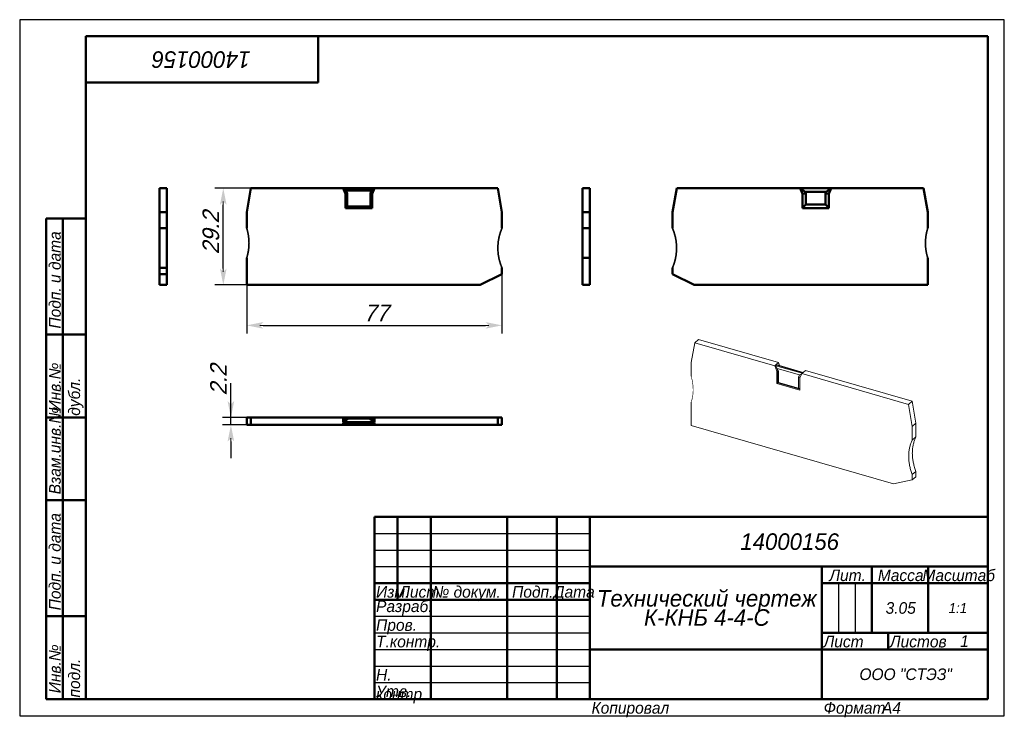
# Model space of a CAD drawing. Header units: millimetres. Extents: x 0 to 297, y 0 to 210.
import ezdxf

# ---------------------------------------------------------------- set-up
doc = ezdxf.new("R2010")
doc.units = ezdxf.units.MM
doc.styles.add('TextStyle_1', font='T-FLEX Type A.TTF', dxfattribs={"oblique": 15, "height": 5})
doc.dimstyles.new('DIM_ST_1', dxfattribs={"dimtxt": 5, "dimasz": 5, "dimexe": 2.5, "dimexo": 0, "dimtad": 1, "dimrnd": 0.01, "dimdsep": 46, "dimtxsty": 'TextStyle_1', "dimblk": 'Arrow_3_C7_Status', "dimcen": 0.09, "dimclrd": 7, "dimclre": 7, "dimclrt": 7, "dimazin": 0, "dimtfac": 1, "dimtdec": 0, "dimtmove": 0, "dimatfit": 0, "dimldrblk": 'NONE', "dimfxl": 1, "dimtvp": 1, "dimtolj": 1, "dimarcsym": 0})
doc.dimstyles.new('DIM_ST_2', dxfattribs={"dimtxt": 5, "dimasz": 5, "dimexe": 2.5, "dimexo": 0, "dimtad": 1, "dimrnd": 0.01, "dimdsep": 46, "dimtxsty": 'TextStyle_1', "dimblk": 'Arrow_3_C7_Status', "dimcen": 0.09, "dimclrd": 7, "dimclre": 7, "dimclrt": 7, "dimazin": 0, "dimtfac": 1, "dimtdec": 0, "dimtmove": 0, "dimatfit": 0, "dimldrblk": 'NONE', "dimfxl": 1, "dimtvp": 1, "dimtolj": 1, "dimarcsym": 0})

# ---------------------------------------------------------------- blocks, each defined once
blk = doc.blocks.new('Arrow_3_C7_Status')
at = {"color": 7, "lineweight": 0, "flags": 128}
blk.add_lwpolyline([(-1, 0), (-0.8, 0)], dxfattribs=at)
at = {"color": 7}
blk.add_solid([(-1, -0.2), (0, 0), (-0.8, 0), (-1, 0.2)], dxfattribs=at)
blk = doc.blocks.new('*D5')
at = {"color": 7, "lineweight": -2}
for p, q in [((145.48, 133.24), (145.48, 115.28)), ((68.48, 129.96), (68.48, 115.28)), ((73.48, 117.78), (140.48, 117.78))]:
    blk.add_line(p, q, dxfattribs=at)
at = {"layer": 'Defpoints', "color": 0}
for p in [(145.48, 133.24), (68.48, 129.96), (145.48, 117.78)]:
    blk.add_point(p, dxfattribs=at)
at = {"color": 7, "lineweight": -2, "xscale": 5, "yscale": 5, "zscale": 5}
for p, rotation in [((68.48, 117.78), 180), ((145.48, 117.78), 360)]:
    blk.add_blockref('Arrow_3_C7_Status', p, dxfattribs=dict(at, rotation=rotation))
blk = doc.blocks.new('_None')
blk = doc.blocks.new('*D6')
at = {"color": 7, "lineweight": -2}
for p, q in [((69.76, 159.16), (58.91, 159.16)), ((61.41, 134.96), (61.41, 154.16)), ((68.48, 129.96), (58.91, 129.96))]:
    blk.add_line(p, q, dxfattribs=at)
at = {"layer": 'Defpoints', "color": 0}
for p in [(61.41, 159.16), (69.76, 159.16), (68.48, 129.96)]:
    blk.add_point(p, dxfattribs=at)
at = {"color": 7, "lineweight": -2, "xscale": 5, "yscale": 5, "zscale": 5}
for p, rotation in [((61.41, 159.16), 90), ((61.41, 129.96), 270)]:
    blk.add_blockref('Arrow_3_C7_Status', p, dxfattribs=dict(at, rotation=rotation))
blk = doc.blocks.new('*D7')
at = {"color": 7, "lineweight": -2}
for p, q in [((63.71, 89.96), (63.71, 100.38)), ((63.71, 94.96), (63.71, 99.96)), ((69.76, 89.96), (61.21, 89.96)), ((63.71, 87.76), (63.71, 89.96)), ((69.76, 87.76), (61.21, 87.76)), ((63.71, 82.76), (63.71, 77.76))]:
    blk.add_line(p, q, dxfattribs=at)
at = {"layer": 'Defpoints', "color": 0}
for p in [(63.71, 89.96), (69.76, 89.96), (69.76, 87.76)]:
    blk.add_point(p, dxfattribs=at)
at = {"color": 7, "lineweight": -2, "xscale": 5, "yscale": 5, "zscale": 5}
for p, rotation in [((63.71, 89.96), 270), ((63.71, 87.76), 90)]:
    blk.add_blockref('Arrow_3_C7_Status', p, dxfattribs=dict(at, rotation=rotation))
blk = doc.blocks.new('_FR1Страница_1')
at = {"color": 7, "lineweight": 25, "flags": 128}
for points in [[(0, 210), (0, 0)], [(297, 210), (0, 210)], [(297, 0), (297, 210)], [(107, 55), (172, 55)], [(107, 50), (172, 50)], [(107, 45), (172, 45)], [(247, 40), (247, 25)], [(252, 40), (252, 25)], [(107, 30), (172, 30)], [(107, 25), (172, 25)], [(107, 20), (172, 20)], [(242, 20), (292, 20)], [(107, 15), (172, 15)], [(107, 10), (172, 10)], [(0, 0), (297, 0)]]:
    blk.add_lwpolyline(points, dxfattribs=at)
at = {"color": 7, "lineweight": 50, "flags": 128}
for points in [[(20, 5), (20, 205)], [(20, 205), (292, 205)], [(90, 191), (90, 205)], [(292, 205), (292, 5)], [(20, 191), (90, 191)], [(8, 5), (8, 150)], [(8, 150), (20, 150)], [(13, 150), (13, 5)], [(8, 115), (20, 115)], [(8, 90), (20, 90)], [(20, 65), (8, 65)], [(107, 5), (107, 60)], [(107, 60), (292, 60)], [(114, 60), (114, 35)], [(124, 60), (124, 5)], [(147, 60), (147, 5)], [(162, 60), (162, 5)], [(172, 60), (172, 5)], [(172, 45), (292, 45)], [(242, 45), (242, 5)], [(257, 45), (257, 25)], [(274, 45), (274, 25)], [(107, 40), (172, 40)], [(242, 40), (292, 40)], [(107, 35), (172, 35)], [(8, 30), (20, 30)], [(242, 25), (292, 25)], [(262, 25), (262, 20)], [(172, 20), (292, 20)], [(20, 5), (8, 5)], [(292, 5), (20, 5)]]:
    blk.add_lwpolyline(points, dxfattribs=at)
at = {"color": 7}
for s, insert, char_height, width, attachment_point, rotation in [('\\pl0.5;{\\fT-FLEX Type A|b0|i1;\\l14000156 \\P}', (55, 198), 5, 72.5, 5, 180), ('\\pl0.5;{\\fT-FLEX Type A|b0|i1;\\l Подп. и дата\\P}', (8.875, 115), 3.5, 36.75, 1, 90), ('\\pl0.5;{\\fT-FLEX Type A|b0|i1;\\l\\P}', (16.5, 132.5), 3.5, 36.75, 5, 90), ('\\pl0.5;{\\fT-FLEX Type A|b0|i1;\\l Инв.№ дубл.\\P}', (8.875, 90), 3.5, 26.75, 1, 90), ('\\pl0.5;{\\fT-FLEX Type A|b0|i1;\\l\\P}', (16.5, 102.5), 3.5, 26.75, 5, 90), ('\\pl0.5;{\\fT-FLEX Type A|b0|i1;\\l Взам.инв.№\\P}', (8.875, 65), 3.5, 26.75, 1, 90), ('\\pl0.5;{\\fT-FLEX Type A|b0|i1;\\l\\P}', (16.5, 77.5), 3.5, 26.75, 5, 90), ('\\pl0.5;{\\fT-FLEX Type A|b0|i1;\\l Подп. и дата\\P}', (8.875, 30), 3.5, 36.75, 1, 90), ('\\pl0.5;{\\fT-FLEX Type A|b0|i1;\\l\\P}', (16.5, 47.5), 3.5, 36.75, 5, 90), ('\\pl0.5;{\\fT-FLEX Type A|b0|i1;\\l Инв.№ подл.\\P}', (8.875, 5), 3.5, 26.75, 1, 90), ('\\pl0.5;{\\fT-FLEX Type A|b0|i1;\\l\\H0.857143x;\\P}', (16.5, 17.5), 3.5, 26.75, 5, 90)]:
    blk.add_mtext(s, dxfattribs=dict(at, insert=insert, char_height=char_height, width=width, attachment_point=attachment_point, rotation=rotation))
for s, insert, char_height, width, attachment_point in [('{\\fT-FLEX Type A|b0|i1;\\l\\P}', (110.5, 59.125), 3.5, 8.75, 2), ('{\\fT-FLEX Type A|b0|i1;\\l\\P}', (114, 59.125), 3.5, 11.75, 1), ('{\\fT-FLEX Type A|b0|i1;\\l \\P}', (124, 59.125), 3.5, 24.75, 1), ('{\\fT-FLEX Type A|b0|i1;\\l\\P}', (162, 59.125), 3.5, 11.75, 1), ('{\\fT-FLEX Type A|b0|i1;\\l\\fT-FLEX Type A|b0|i0;\\P}', (110.5, 54.125), 3.5, 8.75, 2), ('{\\fT-FLEX Type A|b0|i1;\\l\\P}', (114, 54.125), 3.5, 11.75, 1), ('{\\fT-FLEX Type A|b0|i1;\\l \\P}', (124, 54.125), 3.5, 24.75, 1), ('{\\fT-FLEX Type A|b0|i1;\\l\\P}', (162, 54.125), 3.5, 11.75, 1), ('\\pl0.5;{\\fT-FLEX Type A|b0|i1;\\l14000156 \\P}', (232, 52.5), 5, 122.5, 5), ('{\\fT-FLEX Type A|b0|i1;\\l\\P}', (110.5, 49.125), 3.5, 8.75, 2), ('{\\fT-FLEX Type A|b0|i1;\\l\\P}', (114, 49.125), 3.5, 11.75, 1), ('{\\fT-FLEX Type A|b0|i1;\\l \\P}', (124, 49.125), 3.5, 24.75, 1), ('{\\fT-FLEX Type A|b0|i1;\\l\\P}', (162, 49.125), 3.5, 11.75, 1), ('{\\fT-FLEX Type A|b0|i1;\\l \\P}', (110.5, 44.125), 3.5, 8.75, 2), ('{\\fT-FLEX Type A|b0|i1;\\l\\P}', (114, 44.125), 3.5, 11.75, 1), ('{\\fT-FLEX Type A|b0|i1;\\l \\P}', (124, 44.125), 3.5, 24.75, 1), ('{\\fT-FLEX Type A|b0|i1;\\l\\P}', (162, 44.125), 3.5, 11.75, 1), ('\\pl0.5;{\\fT-FLEX Type A|b0|i1;\\lЛит.\\P}', (249.5, 44.125), 3.5, 16.75, 2), ('\\pl0.5;{\\fT-FLEX Type A|b0|i1;\\lМасса\\P}', (265.5, 44.125), 3.5, 18.75, 2), ('\\pl0.5;{\\fT-FLEX Type A|b0|i1;\\lМасштаб\\P}', (283, 44.125), 3.5, 19.75, 2), ('\\pl0.5;{\\fT-FLEX Type A|b0|i1;\\lИзм.\\H0.857143x;\\P}', (107, 39.125), 3.5, 8.75, 1), ('\\pl0.5;{\\fT-FLEX Type A|b0|i1;\\lЛист\\fT-FLEX Type A|b0|i0;\\H0.857143x;\\P}', (114, 39.125), 3.5, 11.75, 1), ('\\pl0.5;{\\fT-FLEX Type A|b0|i1;\\l№ докум.\\P}', (124, 39.125), 3.5, 24.75, 1), ('\\pl0.5;{\\fT-FLEX Type A|b0|i1;\\lПодп.\\P}', (154.5, 39.125), 3.5, 16.75, 2), ('\\pl0.5;{\\fT-FLEX Type A|b0|i1;\\lДата\\fT-FLEX Type A|b0|i0;\\H0.857143x;\\P}', (167, 39.125), 3.5, 11.75, 2), ('\\pl0.5;{\\fT-FLEX Type A|b0|i1;\\lРазраб.\\P}', (107, 32.5), 3.5, 18.75, 4), ('\\pl0.5;{\\fT-FLEX Type A|b0|i1;\\l\\P}', (124, 34.125), 3.5, 24.75, 1), ('\\pl0.5;{\\fT-FLEX Type A|b0|i1;\\l\\H0.857143x;\\P}', (162, 34.125), 3.5, 11.75, 1), ('\\pl0.5;{\\fT-FLEX Type A|b0|i1;\\l3.05\\P}', (265.5, 32.5), 3.5, 18.75, 5), ('{\\fT-FLEX Type A|b0|i1;\\l1:1\\P}', (283, 32.5), 3, 19.5, 5), ('\\pl0.5;{\\fT-FLEX Type A|b0|i1;\\l\\P}', (244.5, 32.5), 3.5, 6.75, 5), ('\\pl0.5;{\\fT-FLEX Type A|b0|i1;\\l\\P}', (249.5, 32.5), 3.5, 6.75, 5), ('\\pl0.5;{\\fT-FLEX Type A|b0|i1;\\l\\P}', (254.5, 32.5), 3.5, 6.75, 5), ('\\pl0.5;{\\fT-FLEX Type A|b0|i1;\\l\\H0.857143x;\\P}', (283, 32.5), 3.5, 19.75, 5), ('\\pl0.5;{\\fT-FLEX Type A|b0|i1;\\lПров.\\P}', (107, 29.125), 3.5, 18.75, 1), ('\\pl0.5;{\\fT-FLEX Type A|b0|i1;\\l\\P}', (124, 29.125), 3.5, 24.75, 1), ('\\pl0.5;{\\fT-FLEX Type A|b0|i1;\\l\\P}', (162, 29.125), 3.5, 11.75, 1), ('\\pl0.5;{\\fT-FLEX Type A|b0|i1;\\lТ.контр.\\P}', (107, 24.125), 3.5, 18.75, 1), ('\\pl0.5;{\\fT-FLEX Type A|b0|i1;\\l\\P}', (124, 24.125), 3.5, 24.75, 1), ('\\pl0.5;{\\fT-FLEX Type A|b0|i1;\\l\\H0.857143x;\\P}', (162, 24.125), 3.5, 11.75, 1), ('\\pl0.5;{\\fT-FLEX Type A|b0|i1;\\lЛист\\P}', (242, 24.125), 3.5, 11.75, 1), ('\\pl0.5;{\\fT-FLEX Type A|b0|i1;\\l\\H0.857143x;\\P}', (257, 24.125), 3.5, 11.75, 2), ('\\pl0.5;{\\fT-FLEX Type A|b0|i1;\\lЛистов\\P}', (262, 24.125), 3.5, 17.75, 1), ('{\\fT-FLEX Type A|b0|i1;\\l1\\P}', (285, 22.5), 3.5, 15.75, 5), ('\\pl0.5;{\\fT-FLEX Type A|b0|i1;\\l\\H0.857143x;\\P}', (285, 24.125), 3.5, 15.75, 2), ('{\\fT-FLEX Type A|b0|i1;\\l\\P}', (257, 22.5), 3.5, 11.75, 5), ('\\pl0.5;{\\fT-FLEX Type A|b0|i1;\\l\\P}', (107, 19.125), 3.5, 18.75, 1), ('\\pl0.5;{\\fT-FLEX Type A|b0|i1;\\l\\P}', (124, 19.125), 3.5, 24.75, 1), ('\\pl0.5;{\\fT-FLEX Type A|b0|i1;\\l\\P}', (162, 19.125), 3.5, 11.75, 1), ('{\\fT-FLEX Type A|b0|i1;\\l}', (207, 20), 3, 71.5, 5), ('\\pl0.5;{\\fT-FLEX Type A|b0|i1;\\lН. контр.\\P}', (107, 14.125), 3.5, 18.75, 1), ('\\pl0.5;{\\fT-FLEX Type A|b0|i1;\\l\\P}', (124, 14.125), 3.5, 24.75, 1), ('\\pl0.5;{\\fT-FLEX Type A|b0|i1;\\l\\H0.857143x;\\P}', (162, 14.125), 3.5, 11.75, 1), ('\\pl0.6;{\\fT-FLEX Type A|b0|i1;\\l \\P}', (207, 12.5), 3.5, 71.75, 5), ('\\pl0.5;{\\fT-FLEX Type A|b0|i1;\\lООО "СТЭЗ"\\P}', (267, 12.5), 3.5, 51.75, 5), ('\\pl0.5;{\\fT-FLEX Type A|b0|i1;\\lУтв.\\P}', (107, 9.125), 3.5, 18.75, 1), ('\\pl0.5;{\\fT-FLEX Type A|b0|i1;\\l\\P}', (124, 9.125), 3.5, 24.75, 1), ('\\pl0.5;{\\fT-FLEX Type A|b0|i1;\\l\\H0.857143x;\\P}', (162, 9.125), 3.5, 11.75, 1), ('\\pl0.5;{\\fT-FLEX Type A|b0|i1;\\lКопировал\\P}', (172, 4.125), 3.5, 23.566, 1), ('\\pl0.5;{\\fT-FLEX Type A|b0|i1;\\l\\P}', (193.816, 4.125), 3.5, 40.967, 1), ('\\pl0.5;{\\fT-FLEX Type A|b0|i1;\\lФормат\\P}', (242, 4.125), 3.5, 18.675, 1), ('\\pl0.5;{\\fT-FLEX Type A|b0|i1;\\l\\P}', (258.925, 4.125), 3.5, 9.825, 1), ('{\\fT-FLEX Type A|b0|i1;\\lA4\\P}', (262.962, 4.125), 3.5, 9.825, 2)]:
    blk.add_mtext(s, dxfattribs=dict(at, insert=insert, char_height=char_height, width=width, attachment_point=attachment_point))
at = {"color": 7, "insert": (207, 32.5), "char_height": 5, "width": 72.5, "attachment_point": 5, "line_spacing_factor": 0.692771}
blk.add_mtext('\\pl0.5;{\\fT-FLEX Type A|b0|i1;\\lТехнический чертеж\\PК-КНБ 4-4-С\\P}', dxfattribs=at)
blk = doc.blocks.new('Страница_1')
at = {"color": 7, "lineweight": 50, "flags": 128}
for points in [[(42.208, 159.159), (42.208, 151.896)], [(44.408, 159.159), (42.208, 159.159)], [(44.408, 159.159), (44.408, 151.896)], [(68.481, 151.896), (69.761, 159.159)], [(97.562, 159.159), (69.761, 159.159)], [(97.562, 159.159), (98.281, 157.459)], [(106.999, 159.159), (97.562, 159.159)], [(97.664, 158.918), (106.897, 158.918)], [(98.418, 158.418), (97.664, 158.918)], [(98.781, 157.56), (98.281, 157.459)], [(98.281, 157.459), (98.281, 153.159)], [(98.418, 158.418), (98.781, 157.56)], [(106.143, 158.418), (98.418, 158.418)], [(98.781, 153.659), (98.781, 157.56)], [(105.781, 157.56), (106.143, 158.418)], [(105.781, 153.659), (105.781, 157.56)], [(106.281, 157.459), (105.781, 157.56)], [(106.897, 158.918), (106.143, 158.418)], [(106.281, 157.459), (106.999, 159.159)], [(106.281, 153.159), (106.281, 157.459)], [(144.2, 159.159), (106.999, 159.159)], [(144.2, 159.159), (145.481, 151.896)], [(169.766, 159.159), (171.966, 159.159)], [(169.766, 151.896), (169.766, 159.159)], [(171.966, 151.896), (171.966, 159.159)], [(198.182, 159.159), (196.902, 151.896)], [(198.182, 159.159), (235.383, 159.159)], [(235.383, 159.159), (236.967, 158.109)], [(235.383, 159.159), (244.82, 159.159)], [(236.102, 157.459), (235.383, 159.159)], [(237.152, 157.672), (236.102, 157.459)], [(236.102, 153.159), (236.102, 157.459)], [(237.152, 157.672), (236.967, 158.109)], [(236.967, 158.109), (243.237, 158.109)], [(237.152, 154.209), (237.152, 157.672)], [(243.237, 158.109), (243.052, 157.672)], [(244.102, 157.459), (243.052, 157.672)], [(243.052, 157.672), (243.052, 154.209)], [(244.82, 159.159), (243.237, 158.109)], [(244.82, 159.159), (244.102, 157.459)], [(244.102, 157.459), (244.102, 153.159)], [(244.82, 159.159), (272.621, 159.159)], [(273.902, 151.896), (272.621, 159.159)], [(44.408, 151.896), (42.208, 151.896)], [(42.208, 147.109), (42.208, 151.896)], [(44.408, 147.109), (44.408, 151.896)], [(68.481, 147.109), (68.481, 151.896)], [(98.781, 153.659), (98.281, 153.159)], [(98.281, 153.159), (106.281, 153.159)], [(105.781, 153.659), (98.781, 153.659)], [(105.781, 153.659), (106.281, 153.159)], [(145.481, 147.109), (145.481, 151.896)], [(169.766, 147.109), (169.766, 151.896)], [(169.766, 151.896), (171.966, 151.896)], [(171.966, 147.109), (171.966, 151.896)], [(196.902, 147.109), (196.902, 151.896)], [(236.102, 153.159), (237.152, 154.209)], [(244.102, 153.159), (236.102, 153.159)], [(243.052, 154.209), (237.152, 154.209)], [(243.052, 154.209), (244.102, 153.159)], [(273.902, 147.109), (273.902, 151.896)], [(42.208, 147.109), (42.208, 135.109)], [(44.408, 147.109), (42.208, 147.109)], [(44.408, 147.109), (44.408, 135.109)], [(169.766, 147.109), (171.966, 147.109)], [(169.766, 142.609), (169.766, 147.109)], [(171.966, 142.609), (171.966, 147.109)], [(42.208, 143.658), (42.208, 143.658)], [(169.766, 138.109), (169.766, 142.609)], [(171.966, 144.948), (171.966, 145.131)], [(171.966, 144.545), (171.966, 144.601)], [(171.966, 138.109), (171.966, 142.609)], [(68.481, 129.959), (68.481, 138.109)], [(169.766, 129.959), (169.766, 138.109)], [(169.766, 138.109), (171.966, 138.109)], [(171.966, 129.959), (171.966, 138.109)], [(273.902, 129.959), (273.902, 138.109)], [(42.208, 133.245), (42.208, 135.109)], [(44.408, 135.109), (42.208, 135.109)], [(44.408, 133.245), (44.408, 135.109)], [(145.481, 133.245), (145.481, 135.109)], [(196.902, 133.245), (196.902, 135.109)], [(42.208, 129.959), (42.208, 133.245)], [(44.408, 133.245), (42.208, 133.245)], [(44.408, 129.959), (44.408, 133.245)], [(138.888, 129.959), (145.481, 133.245)], [(203.494, 129.959), (196.902, 133.245)], [(44.408, 129.959), (42.208, 129.959)], [(138.888, 129.959), (68.481, 129.959)], [(171.966, 129.959), (169.766, 129.959)], [(203.494, 129.959), (273.902, 129.959)], [(68.481, 89.959), (68.481, 87.759)], [(68.481, 89.959), (69.761, 89.959)], [(97.562, 89.959), (69.761, 89.959)], [(69.761, 89.959), (69.761, 87.759)], [(97.562, 89.959), (98.281, 89.959)], [(97.562, 88.609), (97.562, 89.959)], [(97.562, 88.609), (99.146, 89.659)], [(98.281, 89.959), (106.281, 89.959)], [(98.281, 89.085), (98.281, 89.959)], [(105.415, 89.659), (99.146, 89.659)], [(106.999, 88.609), (105.415, 89.659)], [(106.281, 89.959), (106.999, 89.959)], [(106.281, 89.085), (106.281, 89.959)], [(144.2, 89.959), (106.999, 89.959)], [(106.999, 89.959), (106.999, 88.609)], [(144.2, 89.959), (144.2, 87.759)], [(144.2, 89.959), (145.481, 89.959)], [(145.481, 89.959), (145.481, 87.759)], [(68.481, 87.759), (69.761, 87.759)], [(97.562, 87.759), (69.761, 87.759)], [(106.999, 88.609), (97.562, 88.609)], [(106.999, 88.359), (97.562, 88.359)], [(97.562, 87.759), (97.562, 88.359)], [(97.562, 87.759), (98.281, 87.759)], [(98.418, 87.859), (97.664, 88.359)], [(98.281, 87.759), (98.281, 87.95)], [(98.281, 87.759), (106.281, 87.759)], [(106.143, 87.859), (98.418, 87.859)], [(106.897, 88.359), (106.143, 87.859)], [(106.281, 87.759), (106.281, 87.95)], [(106.281, 87.759), (106.999, 87.759)], [(106.999, 88.359), (106.999, 87.759)], [(144.2, 87.759), (106.999, 87.759)], [(144.2, 87.759), (145.481, 87.759)]]:
    blk.add_lwpolyline(points, dxfattribs=at)
at = {"color": 7, "linetype": 'Continuous', "lineweight": 50, "const_width": 0.5}
for points in [[(69.172, 142.609, 0.0763208), (68.481, 147.109, 0.0763208)], [(145.481, 147.109, 0.2087122), (145.481, 135.109, 0.2087122)], [(196.902, 135.109, 0.2087122), (196.902, 147.109, 0.2087122)], [(273.902, 147.109, 0.0763208), (273.211, 142.609, 0.0763208)], [(68.481, 138.109, 0.0763208), (69.172, 142.609, 0.0763208)], [(273.211, 142.609, 0.0763208), (273.902, 138.109, 0.0763208)]]:
    blk.add_lwpolyline(points, format="xyb", dxfattribs=at)
at = {"color": 7, "lineweight": 18, "flags": 128}
for points in [[(204.764, 113.483), (203.664, 112.531)], [(228.84, 106.533), (204.764, 113.483)], [(202.554, 106.561), (203.664, 112.531)], [(227.74, 105.58), (203.664, 112.531)], [(202.554, 102.415), (202.554, 106.561)], [(227.74, 105.58), (228.04, 105.84)], [(227.74, 105.58), (228.362, 103.929)], [(228.04, 105.84), (228.128, 105.606)], [(236.212, 103.481), (228.04, 105.84)], [(228.531, 104.768), (228.128, 105.606)], [(228.128, 105.606), (228.662, 104.188)], [(228.128, 105.606), (236.032, 103.325)], [(228.165, 105.948), (228.84, 106.533)], [(236.337, 103.589), (228.165, 105.948)], [(228.362, 103.929), (228.662, 104.188)], [(228.531, 104.768), (228.845, 103.935)], [(235.221, 102.837), (228.531, 104.768)], [(228.662, 104.188), (228.662, 100.464)], [(228.845, 103.935), (228.662, 104.188)], [(228.84, 106.533), (229.169, 105.659)], [(237.012, 104.174), (236.337, 103.589)], [(269.229, 94.874), (237.012, 104.174)], [(228.362, 103.929), (228.362, 100.205)], [(228.845, 100.556), (228.845, 103.935)], [(234.907, 102.185), (235.221, 102.837)], [(235.415, 102.187), (234.907, 102.185)], [(234.907, 98.806), (234.907, 102.185)], [(235.892, 103.18), (235.221, 102.837)], [(235.29, 101.929), (235.912, 103.221)], [(235.29, 98.205), (235.29, 101.929)], [(236.212, 103.481), (235.912, 103.221)], [(268.129, 93.921), (235.912, 103.221)], [(228.362, 100.205), (228.662, 100.464)], [(228.362, 100.205), (235.29, 98.205)], [(228.845, 100.556), (228.662, 100.464)], [(228.662, 100.464), (235.29, 98.551)], [(234.907, 98.806), (228.845, 100.556)], [(234.907, 98.806), (235.29, 98.614)], [(202.554, 87.563), (202.554, 94.621)], [(269.229, 94.874), (268.129, 93.921)], [(268.129, 93.921), (269.238, 87.311)], [(269.229, 94.874), (270.338, 88.264)], [(263.529, 69.961), (202.554, 87.563)], [(270.338, 88.264), (269.238, 87.311)], [(269.238, 83.165), (269.238, 87.311)], [(270.338, 84.118), (270.338, 88.264)], [(269.238, 83.165), (269.122, 82.923), (269.012, 82.677), (268.908, 82.426), (268.811, 82.171), (268.72, 81.912), (268.637, 81.653), (268.561, 81.391), (268.491, 81.126), (268.428, 80.857), (268.37, 80.58), (268.319, 80.3), (268.275, 80.016), (268.238, 79.73), (268.207, 79.441), (268.184, 79.155), (268.167, 78.866), (268.157, 78.575), (268.154, 78.282), (268.157, 77.982), (268.168, 77.68), (268.185, 77.376), (268.209, 77.07), (268.24, 76.764), (268.277, 76.461), (268.321, 76.158), (268.371, 75.854), (268.428, 75.549), (268.492, 75.238), (268.564, 74.927), (268.642, 74.615), (268.726, 74.304), (268.817, 73.992), (268.913, 73.687), (269.015, 73.381), (269.124, 73.077), (269.238, 72.773)], [(270.338, 84.118), (269.238, 83.165)], [(270.338, 84.118), (270.222, 83.876), (270.112, 83.629), (270.008, 83.378), (269.911, 83.123), (269.82, 82.864), (269.737, 82.606), (269.661, 82.344), (269.591, 82.079), (269.528, 81.81), (269.47, 81.533), (269.419, 81.252), (269.375, 80.969), (269.338, 80.683), (269.307, 80.394), (269.284, 80.107), (269.267, 79.819), (269.257, 79.528), (269.254, 79.235), (269.257, 78.934), (269.268, 78.632), (269.285, 78.328), (269.309, 78.023), (269.34, 77.716), (269.377, 77.414), (269.421, 77.111), (269.471, 76.806), (269.528, 76.502), (269.592, 76.191), (269.664, 75.879), (269.742, 75.568), (269.826, 75.256), (269.917, 74.945), (270.013, 74.639), (270.115, 74.334), (270.224, 74.029), (270.338, 73.726)], [(270.338, 73.726), (269.238, 72.773)], [(269.238, 71.159), (269.238, 72.773)], [(270.338, 72.111), (269.238, 71.159)], [(270.338, 72.111), (270.338, 73.726)], [(263.529, 69.961), (269.238, 71.159)]]:
    blk.add_lwpolyline(points, dxfattribs=at)
at = {"color": 7, "linetype": 'Continuous', "lineweight": 18, "const_width": 0.18}
for points in [[(203.153, 98.345, 0.0701048), (202.554, 102.415, 0.0701048)], [(202.554, 94.621, 0.083374), (203.153, 98.345, 0.083374)]]:
    blk.add_lwpolyline(points, format="xyb", dxfattribs=at)
blk.add_blockref('_FR1Страница_1', (0, 0))
at = {"color": 7, "style": 'TextStyle_1', "oblique": 15}
for s, p in [('29.2', (60.161, 139.201)), ('2.2', (62.461, 96.629))]:
    blk.add_text(s, height=5, rotation=90, dxfattribs=at).set_placement(p)
blk.add_text('77', height=5, dxfattribs=at).set_placement((103.766, 119.029))
for base, p1, p2, picture, middle in [((61.411, 159.159), (68.481, 129.959), (69.761, 159.159), '*D6', (61.411, 144.559)), ((63.711, 89.959), (69.761, 87.759), (69.761, 89.959), '*D7', (63.711, 100.379))]:
    dim = blk.add_linear_dim(base=base, p1=p1, p2=p2, angle=90, text=' ', dimstyle='DIM_ST_2')
    dim.commit()
    dim.dimension.update_dxf_attribs({"geometry": picture, "text_midpoint": middle, "dimtype": 160})
dim = blk.add_linear_dim(base=(145.481, 117.779), p1=(68.481, 129.959), p2=(145.481, 133.245), text=' ', dimstyle='DIM_ST_1')
dim.commit()
dim.dimension.update_dxf_attribs({"geometry": '*D5', "text_midpoint": (106.981, 117.779), "dimtype": 160})

msp = doc.modelspace()

# ---------------------------------------------------------------- block references
msp.add_blockref('Страница_1', (0, 0))

doc.saveas('drawing.dxf')
